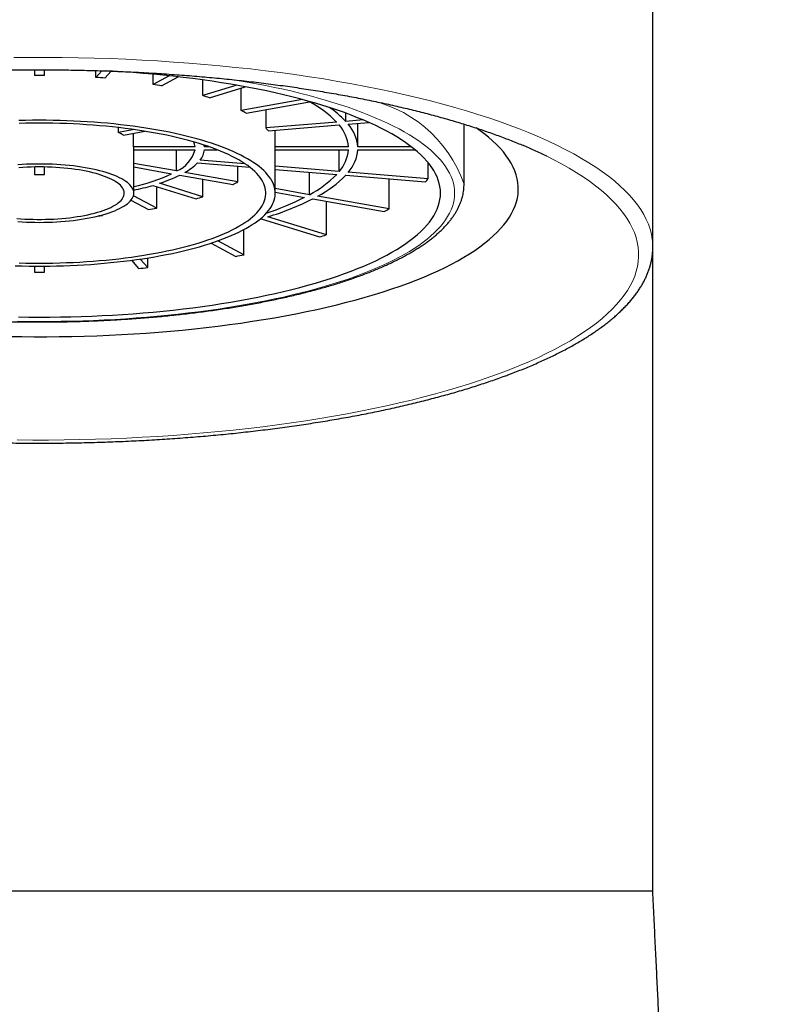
# Model space of a CAD drawing. Header units: millimetres. Extents: x 8 to 838, y 12 to 852.
# Tile 18 of 27: x 408 to 424, y 728 to 748. Entities that reach past the tile are written whole.
import ezdxf

# ---------------------------------------------------------------- set-up
doc = ezdxf.new("R2010")
doc.units = ezdxf.units.MM

msp = doc.modelspace()

# ---------------------------------------------------------------- linework, layer by layer
at = {"color": 7, "linetype": 'Continuous', "lineweight": 30}
for p, q in [((421.55, 743.583), (421.55, 749.575)), ((408.444, 747.338), (408.444, 747.22)), ((408.656, 747.22), (408.656, 747.338)), ((409.747, 747.176), (409.747, 747.321)), ((409.87, 747.317), (409.747, 747.176)), ((409.94, 747.16), (410.07, 747.309)), ((410.963, 747.029), (410.963, 747.243)), ((411.301, 747.21), (410.963, 747.029)), ((411.136, 746.998), (411.492, 747.189)), ((412.014, 746.79), (412.014, 747.123)), ((412.731, 747.011), (412.014, 746.79)), ((412.155, 746.746), (412.91, 746.979)), ((412.826, 746.476), (412.826, 746.953)), ((414.124, 746.708), (412.826, 746.476)), ((412.932, 746.419), (414.275, 746.659)), ((413.353, 746.105), (413.353, 746.494)), ((415.043, 746.245), (415.043, 746.419)), ((414.85, 746.229), (413.353, 746.105)), ((415.41, 746.275), (415.043, 746.245)), ((415.095, 746.185), (415.534, 746.222)), ((415.299, 745.706), (415.299, 746.202)), ((417.55, 744.915), (417.55, 746.186)), ((410.227, 746.012), (410.227, 746.114)), ((410.559, 746.072), (410.227, 746.012)), ((410.333, 745.956), (410.787, 746.037)), ((410.547, 745.706), (410.547, 745.994)), ((413.404, 746.045), (414.902, 746.169)), ((413.549, 745.706), (413.549, 746.057)), ((411.848, 745.706), (410.547, 745.706)), ((410.55, 744.724), (410.55, 745.675)), ((410.55, 745.645), (411.848, 745.645)), ((411.459, 745.194), (411.459, 745.645)), ((412.048, 745.706), (412.048, 745.74)), ((412.147, 745.706), (412.048, 745.706)), ((412.048, 745.645), (412.315, 745.645)), ((415.099, 745.706), (413.549, 745.706)), ((413.55, 744.724), (413.55, 745.675)), ((413.55, 745.645), (415.099, 745.645)), ((414.902, 745.182), (414.902, 745.645)), ((416.434, 745.706), (415.299, 745.706)), ((415.299, 745.645), (416.511, 745.645)), ((411.459, 745.194), (410.55, 745.356)), ((411.903, 745.366), (413.008, 745.274)), ((412.907, 745.347), (411.955, 745.426)), ((416.786, 745.026), (416.786, 745.374)), ((408.444, 745.28), (408.444, 745.12)), ((408.656, 745.12), (408.656, 745.28)), ((410.55, 745.281), (411.353, 745.137)), ((412.758, 744.962), (411.632, 745.163)), ((412.758, 744.962), (412.758, 745.295)), ((414.902, 745.182), (413.55, 745.293)), ((413.55, 745.229), (414.85, 745.122)), ((414.274, 744.692), (414.274, 745.17)), ((416.786, 745.026), (415.095, 745.166)), ((412.014, 744.649), (411.094, 744.933)), ((411.526, 745.107), (412.653, 744.906)), ((412.014, 744.649), (412.014, 745.02)), ((415.043, 745.106), (416.734, 744.966)), ((415.963, 744.39), (415.963, 745.03)), ((410.953, 744.889), (411.872, 744.605)), ((411.036, 744.407), (411.036, 744.864)), ((414.274, 744.692), (413.55, 744.821)), ((413.55, 744.746), (414.168, 744.635)), ((417.55, 744.913), (417.55, 744.915)), ((410.49, 744.575), (410.863, 744.376)), ((411.036, 744.407), (410.542, 744.671)), ((414.342, 744.604), (415.857, 744.334)), ((415.963, 744.39), (414.447, 744.661)), ((414.631, 743.84), (414.631, 744.553)), ((409.888, 744.251), (409.879, 744.263)), ((409.888, 744.251), (409.888, 744.265)), ((413.214, 744.168), (413.252, 744.179)), ((413.252, 744.179), (414.489, 743.796)), ((414.631, 743.84), (413.393, 744.223)), ((412.886, 743.416), (412.886, 743.955)), ((412.886, 743.416), (412.331, 743.713)), ((412.19, 743.665), (412.713, 743.385)), ((421.55, 743.555), (421.55, 743.61)), ((421.55, 729.936), (421.55, 743.583)), ((410.504, 743.302), (410.653, 743.131)), ((410.846, 743.147), (410.689, 743.328)), ((410.846, 743.147), (410.846, 743.352)), ((408.444, 743.18), (408.444, 743.049)), ((408.656, 743.049), (408.656, 743.18))]:
    msp.add_line(p, q, dxfattribs=at)
at = {"color": 8, "linetype": 'Continuous', "lineweight": 0, "flags": 128}
for points in [[(421.55, 743.61), (421.548, 743.645), (421.539, 743.75), (421.52, 743.855), (421.492, 743.96), (421.456, 744.065), (421.411, 744.169), (421.357, 744.273), (421.294, 744.376), (421.223, 744.479), (421.142, 744.581), (421.053, 744.683), (420.956, 744.783), (420.85, 744.883), (420.736, 744.982), (420.613, 745.081), (420.482, 745.178), (420.343, 745.274), (420.196, 745.368), (420.04, 745.462), (419.877, 745.554), (419.706, 745.645), (419.528, 745.735), (419.342, 745.823), (419.149, 745.909), (418.948, 745.994), (418.74, 746.078), (418.525, 746.159), (418.304, 746.239), (418.075, 746.317), (417.84, 746.393), (417.599, 746.467), (417.352, 746.54), (417.098, 746.61), (416.839, 746.678), (416.574, 746.744), (416.304, 746.808), (416.028, 746.869), (415.747, 746.929), (415.461, 746.986), (415.17, 747.04), (414.875, 747.093), (414.576, 747.143), (414.272, 747.19), (413.965, 747.235), (413.653, 747.278), (413.339, 747.318), (413.021, 747.355), (412.7, 747.39), (412.376, 747.422), (412.049, 747.452), (411.72, 747.479), (411.389, 747.503), (411.056, 747.525), (410.721, 747.544), (410.385, 747.56), (410.047, 747.574), (409.709, 747.584), (409.37, 747.592), (409.03, 747.598), (408.689, 747.6), (408.349, 747.6), (408.009, 747.597)], [(408.089, 742.009), (408.319, 742.006), (408.55, 742.005), (408.78, 742.006), (409.01, 742.009), (409.24, 742.013), (409.47, 742.02), (409.698, 742.028), (409.926, 742.039), (410.154, 742.051), (410.379, 742.065), (410.604, 742.08), (410.827, 742.098), (411.049, 742.117), (411.269, 742.138), (411.487, 742.161), (411.703, 742.186), (411.917, 742.212), (412.129, 742.24), (412.338, 742.27), (412.545, 742.301), (412.749, 742.335), (412.95, 742.369), (413.148, 742.406), (413.343, 742.444), (413.534, 742.483), (413.722, 742.524), (413.907, 742.567), (414.088, 742.611), (414.265, 742.657), (414.438, 742.704), (414.607, 742.752), (414.772, 742.802), (414.933, 742.853), (415.09, 742.905), (415.241, 742.958), (415.389, 743.013), (415.531, 743.069), (415.669, 743.126), (415.802, 743.184), (415.93, 743.243), (416.053, 743.304), (416.171, 743.365), (416.283, 743.427), (416.391, 743.49), (416.493, 743.554), (416.589, 743.618), (416.68, 743.684), (416.765, 743.75), (416.845, 743.817), (416.919, 743.884), (416.987, 743.952), (417.05, 744.021), (417.107, 744.09), (417.158, 744.159), (417.202, 744.229), (417.241, 744.299), (417.275, 744.369), (417.302, 744.44), (417.323, 744.511), (417.338, 744.582), (417.347, 744.653), (417.35, 744.724), (417.347, 744.796), (417.338, 744.867), (417.323, 744.938), (417.302, 745.009), (417.275, 745.079), (417.241, 745.15), (417.202, 745.22), (417.158, 745.29), (417.107, 745.359), (417.05, 745.428), (416.987, 745.497), (416.919, 745.565), (416.845, 745.632), (416.765, 745.699), (416.68, 745.765), (416.589, 745.83), (416.493, 745.895), (416.391, 745.959), (416.283, 746.022), (416.171, 746.084), (416.053, 746.145), (415.93, 746.205), (415.802, 746.265), (415.669, 746.323), (415.531, 746.38), (415.389, 746.436), (415.241, 746.491), (415.09, 746.544), (414.933, 746.596), (414.772, 746.647), (414.607, 746.697), (414.438, 746.745), (414.265, 746.792), (414.088, 746.838), (413.907, 746.882), (413.722, 746.924), (413.534, 746.966), (413.343, 747.005), (413.148, 747.043), (412.95, 747.079), (412.749, 747.114), (412.667, 747.128)], [(418.333, 740.916), (418.542, 740.996), (418.744, 741.078), (418.938, 741.161), (419.126, 741.246), (419.306, 741.332), (419.48, 741.42), (419.645, 741.509), (419.803, 741.599), (419.953, 741.691), (420.096, 741.784), (420.23, 741.878), (420.357, 741.973), (420.475, 742.069), (420.585, 742.166), (420.687, 742.263), (420.781, 742.362), (420.866, 742.461), (420.943, 742.561), (421.012, 742.662), (421.071, 742.763), (421.123, 742.864), (421.165, 742.966), (421.199, 743.069), (421.225, 743.171), (421.241, 743.274), (421.249, 743.376), (421.248, 743.479), (421.239, 743.582), (421.221, 743.684), (421.194, 743.787), (421.158, 743.889), (421.114, 743.991), (421.061, 744.092), (421, 744.193), (420.93, 744.294), (420.852, 744.393), (420.765, 744.493), (420.67, 744.591), (420.566, 744.689), (420.454, 744.785), (420.335, 744.881), (420.207, 744.976), (420.071, 745.07), (419.927, 745.162), (419.775, 745.254), (419.616, 745.344), (419.449, 745.433), (419.305, 745.505)], [(408.081, 739.497), (408.413, 739.494), (408.746, 739.494), (409.078, 739.497), (409.41, 739.503), (409.742, 739.511), (410.072, 739.522), (410.402, 739.536), (410.73, 739.552), (411.057, 739.571), (411.382, 739.593), (411.705, 739.617), (412.026, 739.644), (412.344, 739.673), (412.66, 739.705), (412.974, 739.74), (413.284, 739.777), (413.59, 739.816), (413.894, 739.858), (414.194, 739.903), (414.49, 739.95), (414.781, 739.999), (415.069, 740.05), (415.352, 740.104), (415.63, 740.16), (415.904, 740.219), (416.172, 740.279), (416.436, 740.342), (416.694, 740.407), (416.946, 740.474), (417.192, 740.543), (417.433, 740.614), (417.668, 740.687), (417.896, 740.761), (418.118, 740.838), (418.333, 740.916)]]:
    msp.add_lwpolyline(points, dxfattribs=at)
at = {"color": 7, "linetype": 'Continuous', "lineweight": 30, "flags": 128}
for points in [[(408.105, 742.101), (408.327, 742.099), (408.55, 742.098), (408.772, 742.099), (408.995, 742.101), (409.217, 742.106), (409.438, 742.112), (409.659, 742.12), (409.88, 742.13), (410.099, 742.142), (410.317, 742.155), (410.534, 742.17), (410.75, 742.187), (410.964, 742.206), (411.176, 742.226), (411.387, 742.248), (411.596, 742.272), (411.803, 742.298), (412.007, 742.325), (412.209, 742.354), (412.409, 742.384), (412.606, 742.416), (412.8, 742.45), (412.991, 742.485), (413.179, 742.522), (413.364, 742.56), (413.546, 742.599), (413.724, 742.641), (413.899, 742.683), (414.07, 742.727), (414.237, 742.772), (414.401, 742.819), (414.56, 742.867), (414.716, 742.916), (414.867, 742.967), (415.013, 743.019), (415.156, 743.071), (415.293, 743.125), (415.426, 743.181), (415.555, 743.237), (415.679, 743.294), (415.797, 743.352), (415.911, 743.411), (416.02, 743.471), (416.123, 743.532), (416.222, 743.594), (416.315, 743.656), (416.403, 743.719), (416.485, 743.783), (416.562, 743.848), (416.634, 743.913), (416.7, 743.978), (416.76, 744.045), (416.815, 744.111), (416.864, 744.178), (416.907, 744.246), (416.945, 744.314), (416.977, 744.382), (417.003, 744.45), (417.024, 744.518), (417.038, 744.587), (417.047, 744.656), (417.05, 744.724), (417.047, 744.793), (417.038, 744.862), (417.024, 744.931), (417.003, 744.999), (416.977, 745.067), (416.945, 745.135), (416.907, 745.203), (416.864, 745.271), (416.815, 745.338), (416.76, 745.404), (416.7, 745.47), (416.634, 745.536), (416.562, 745.601), (416.485, 745.666), (416.403, 745.73), (416.315, 745.793), (416.222, 745.855), (416.123, 745.917), (416.02, 745.978), (415.911, 746.038), (415.797, 746.097), (415.679, 746.155), (415.555, 746.212), (415.426, 746.268), (415.293, 746.323), (415.156, 746.377), (415.013, 746.43), (414.867, 746.482), (414.716, 746.532), (414.56, 746.582), (414.401, 746.63), (414.237, 746.676), (414.07, 746.722), (413.899, 746.766), (413.724, 746.808), (413.546, 746.849), (413.364, 746.889), (413.179, 746.927), (412.991, 746.964), (412.8, 746.999), (412.606, 747.033), (412.409, 747.065), (412.209, 747.095), (412.007, 747.124), (411.803, 747.151), (411.596, 747.177), (411.387, 747.2), (411.176, 747.223), (410.964, 747.243), (410.75, 747.262), (410.534, 747.279), (410.317, 747.294), (410.099, 747.307), (409.949, 747.315)], [(408.039, 743.187), (408.185, 743.183), (408.331, 743.181), (408.477, 743.18), (408.623, 743.18), (408.769, 743.181), (408.915, 743.183), (409.06, 743.187), (409.205, 743.193), (409.35, 743.199), (409.494, 743.207), (409.637, 743.216), (409.779, 743.227), (409.92, 743.239), (410.06, 743.252), (410.199, 743.266), (410.336, 743.281), (410.472, 743.298), (410.606, 743.316), (410.738, 743.335), (410.868, 743.356), (410.997, 743.377), (411.123, 743.4), (411.247, 743.424), (411.369, 743.448), (411.489, 743.474), (411.606, 743.502), (411.72, 743.53), (411.832, 743.559), (411.94, 743.589), (412.046, 743.62), (412.149, 743.652), (412.249, 743.685), (412.346, 743.719), (412.439, 743.754), (412.53, 743.789), (412.616, 743.825), (412.7, 743.863), (412.779, 743.9), (412.855, 743.939), (412.928, 743.978), (412.997, 744.018), (413.061, 744.058), (413.122, 744.099), (413.18, 744.141), (413.233, 744.183), (413.282, 744.226), (413.327, 744.268), (413.368, 744.312), (413.405, 744.356), (413.438, 744.4), (413.467, 744.444), (413.491, 744.488), (413.511, 744.533), (413.527, 744.578), (413.539, 744.623), (413.546, 744.668), (413.55, 744.713), (413.549, 744.758), (413.543, 744.803), (413.534, 744.848), (413.52, 744.893), (413.502, 744.938), (413.479, 744.983), (413.453, 745.027), (413.422, 745.071), (413.387, 745.115), (413.348, 745.159), (413.305, 745.202), (413.258, 745.245), (413.207, 745.287), (413.152, 745.329), (413.092, 745.37), (413.029, 745.411), (412.963, 745.451), (412.892, 745.49), (412.818, 745.529), (412.74, 745.568), (412.658, 745.605), (412.573, 745.642), (412.485, 745.678), (412.393, 745.713), (412.298, 745.747), (412.2, 745.78), (412.098, 745.813), (411.994, 745.845), (411.886, 745.875), (411.776, 745.905), (411.663, 745.933), (411.548, 745.961), (411.429, 745.988), (411.309, 746.013), (411.186, 746.037), (411.06, 746.061), (410.933, 746.083), (410.803, 746.104), (410.672, 746.123), (410.539, 746.142), (410.404, 746.159), (410.268, 746.175), (410.13, 746.19), (409.99, 746.204), (409.85, 746.216), (409.708, 746.227), (409.566, 746.237), (409.422, 746.246), (409.278, 746.253), (409.133, 746.259), (408.988, 746.264), (408.842, 746.267), (408.696, 746.269), (408.55, 746.27)], [(408.55, 746.27), (408.404, 746.269), (408.258, 746.267), (408.112, 746.264)], [(408.55, 746.208), (408.406, 746.207), (408.263, 746.205), (408.12, 746.202)], [(408.12, 743.247), (408.263, 743.244), (408.406, 743.242), (408.55, 743.241), (408.693, 743.242), (408.837, 743.244), (408.98, 743.247), (409.123, 743.252), (409.265, 743.258), (409.407, 743.265), (409.548, 743.274), (409.688, 743.283), (409.827, 743.295), (409.965, 743.307), (410.101, 743.321), (410.236, 743.336), (410.37, 743.352), (410.502, 743.369), (410.632, 743.388), (410.761, 743.408), (410.887, 743.429), (411.012, 743.451), (411.134, 743.474), (411.254, 743.499), (411.371, 743.524), (411.486, 743.551), (411.598, 743.579), (411.708, 743.607), (411.815, 743.637), (411.918, 743.668), (412.019, 743.699), (412.117, 743.732), (412.211, 743.765), (412.303, 743.8), (412.39, 743.835), (412.475, 743.871), (412.556, 743.907), (412.633, 743.945), (412.707, 743.983), (412.777, 744.022), (412.843, 744.061), (412.905, 744.101), (412.964, 744.141), (413.018, 744.183), (413.068, 744.224), (413.115, 744.266), (413.157, 744.308), (413.195, 744.351), (413.229, 744.394), (413.259, 744.438), (413.285, 744.481), (413.306, 744.525), (413.324, 744.569), (413.336, 744.614), (413.345, 744.658), (413.349, 744.702), (413.349, 744.747), (413.345, 744.791), (413.336, 744.835), (413.324, 744.879), (413.306, 744.924), (413.285, 744.967), (413.259, 745.011), (413.229, 745.054), (413.195, 745.098), (413.157, 745.14), (413.115, 745.183), (413.068, 745.225), (413.018, 745.266), (412.964, 745.307), (412.905, 745.348), (412.843, 745.388), (412.777, 745.427), (412.707, 745.466), (412.633, 745.504), (412.556, 745.542), (412.475, 745.578), (412.39, 745.614), (412.303, 745.649), (412.211, 745.684), (412.117, 745.717), (412.019, 745.749), (411.918, 745.781), (411.815, 745.812), (411.708, 745.841), (411.598, 745.87), (411.486, 745.898), (411.371, 745.924), (411.254, 745.95), (411.134, 745.974), (411.012, 745.998), (410.887, 746.02), (410.761, 746.041), (410.632, 746.061), (410.502, 746.079), (410.37, 746.097), (410.236, 746.113), (410.101, 746.128), (409.965, 746.142), (409.827, 746.154), (409.688, 746.165), (409.548, 746.175), (409.407, 746.184), (409.265, 746.191), (409.123, 746.197), (408.98, 746.202), (408.837, 746.205), (408.693, 746.207), (408.55, 746.208)], [(416.369, 742.819), (416.536, 742.883), (416.697, 742.948), (416.852, 743.014), (417.002, 743.082), (417.147, 743.151), (417.285, 743.221), (417.417, 743.292), (417.544, 743.365), (417.664, 743.438), (417.777, 743.512), (417.885, 743.587), (417.986, 743.663), (418.081, 743.74), (418.169, 743.817), (418.25, 743.896), (418.325, 743.974), (418.393, 744.054), (418.455, 744.134), (418.509, 744.214), (418.557, 744.295), (418.598, 744.376), (418.632, 744.457), (418.659, 744.539), (418.68, 744.621), (418.693, 744.703), (418.699, 744.785), (418.699, 744.867), (418.691, 744.949), (418.677, 745.031), (418.655, 745.113), (418.627, 745.195), (418.591, 745.276), (418.549, 745.357), (418.5, 745.438), (418.444, 745.518), (418.382, 745.598), (418.312, 745.677), (418.236, 745.756), (418.153, 745.834), (418.064, 745.911), (417.968, 745.988), (417.866, 746.064), (417.807, 746.105)], [(412.048, 745.706), (412.045, 745.734), (412.043, 745.742)], [(408.073, 744.188), (408.158, 744.182), (408.244, 744.176), (408.331, 744.172), (408.418, 744.17), (408.506, 744.168), (408.594, 744.168), (408.681, 744.17), (408.768, 744.172), (408.855, 744.176), (408.941, 744.182), (409.026, 744.188), (409.11, 744.196), (409.193, 744.205), (409.274, 744.215), (409.353, 744.227), (409.431, 744.239), (409.506, 744.253), (409.579, 744.268), (409.65, 744.284), (409.718, 744.301), (409.783, 744.319), (409.846, 744.338), (409.905, 744.358), (409.961, 744.379), (410.014, 744.401), (410.063, 744.423), (410.109, 744.446), (410.151, 744.47), (410.189, 744.494), (410.223, 744.519), (410.253, 744.545), (410.28, 744.571), (410.302, 744.597), (410.32, 744.623), (410.334, 744.65), (410.343, 744.677), (410.349, 744.704), (410.35, 744.731), (410.346, 744.758), (410.339, 744.785), (410.327, 744.812), (410.311, 744.839), (410.291, 744.865), (410.267, 744.891), (410.239, 744.917), (410.206, 744.942), (410.17, 744.967), (410.13, 744.991), (410.086, 745.014), (410.039, 745.037), (409.988, 745.059), (409.933, 745.08), (409.876, 745.101), (409.815, 745.12), (409.751, 745.139), (409.684, 745.156), (409.615, 745.173), (409.543, 745.188), (409.469, 745.203), (409.392, 745.216), (409.314, 745.228), (409.234, 745.239), (409.152, 745.249), (409.068, 745.257), (408.984, 745.264), (408.898, 745.27), (408.812, 745.275), (408.725, 745.278), (408.637, 745.28), (408.55, 745.281)], [(408.55, 745.342), (408.457, 745.342), (408.365, 745.34), (408.274, 745.337), (408.182, 745.332), (408.092, 745.326)], [(408.092, 744.123), (408.182, 744.117), (408.274, 744.112), (408.365, 744.109), (408.457, 744.107), (408.55, 744.106), (408.642, 744.107), (408.734, 744.109), (408.826, 744.112), (408.917, 744.117), (409.008, 744.123), (409.097, 744.13), (409.185, 744.138), (409.272, 744.148), (409.358, 744.159), (409.441, 744.171), (409.523, 744.185), (409.603, 744.199), (409.68, 744.215), (409.755, 744.231), (409.828, 744.249), (409.897, 744.268), (409.964, 744.287), (410.028, 744.308), (410.088, 744.33), (410.146, 744.352), (410.2, 744.375), (410.25, 744.399), (410.297, 744.424), (410.34, 744.449), (410.379, 744.475), (410.415, 744.501), (410.446, 744.528), (410.473, 744.555), (410.497, 744.583), (410.516, 744.611), (410.531, 744.639), (410.541, 744.667), (410.548, 744.696), (410.55, 744.724), (410.548, 744.753), (410.541, 744.781), (410.531, 744.81), (410.516, 744.838), (410.497, 744.866), (410.473, 744.894), (410.446, 744.921), (410.415, 744.948), (410.379, 744.974), (410.34, 745), (410.297, 745.025), (410.25, 745.05), (410.2, 745.074), (410.146, 745.097), (410.088, 745.119), (410.028, 745.141), (409.964, 745.161), (409.897, 745.181), (409.828, 745.2), (409.755, 745.218), (409.68, 745.234), (409.603, 745.25), (409.523, 745.264), (409.441, 745.278), (409.358, 745.29), (409.272, 745.301), (409.185, 745.31), (409.097, 745.319), (409.008, 745.326), (408.917, 745.332), (408.826, 745.337), (408.734, 745.34), (408.642, 745.342), (408.55, 745.342)], [(408.55, 745.281), (408.462, 745.28), (408.375, 745.278), (408.288, 745.275), (408.201, 745.27), (408.116, 745.264)], [(407.91, 741.688), (408.175, 741.684), (408.441, 741.682), (408.707, 741.682), (408.972, 741.685), (409.237, 741.689), (409.502, 741.696), (409.767, 741.705), (410.03, 741.716), (410.292, 741.729), (410.553, 741.744), (410.813, 741.761), (411.071, 741.78), (411.328, 741.802), (411.582, 741.825), (411.835, 741.851), (412.085, 741.879), (412.333, 741.908), (412.578, 741.94), (412.821, 741.973), (413.06, 742.009), (413.297, 742.046), (413.53, 742.086), (413.76, 742.127), (413.986, 742.17), (414.209, 742.215), (414.427, 742.261), (414.642, 742.31), (414.852, 742.36), (415.058, 742.412), (415.26, 742.465), (415.457, 742.52), (415.649, 742.577), (415.837, 742.635), (416.019, 742.695), (416.197, 742.756), (416.369, 742.819)]]:
    msp.add_lwpolyline(points, dxfattribs=at)
at = {"color": 7, "linetype": 'Continuous', "lineweight": 30}
for centre, radius, start, end in [((408.55, 731.042), 16.178, 89.6237, 90.3731), ((408.628, 732.488), 14.731, 84.8897, 85.6436), ((409.115, 736.171), 11.014, 79.4266, 80.3419), ((410.148, 740.502), 6.558, 72.1814, 73.4745), ((413.195, 744.614), 2.312, 44.3035, 62.174), ((411.487, 743.848), 2.95, 60.6725, 63.0032), ((413.587, 744.87), 2.003, 43.3603, 56.4755), ((414.472, 745.637), 0.83, 4.7935, 41.358), ((409.724, 744.946), 1.178, 58.9127, 64.7479), ((412.625, 745.422), 0.998, 38.6597, 43.1976), ((414.297, 745.638), 0.805, 4.8632, 41.2884), ((411.501, 745.67), 0.349, 5.935, 23.5942), ((410.357, 745.675), 0.193, 0.0215, 9.2348), ((411.198, 745.813), 0.672, 292.8611, 345.4656), ((411.626, 745.695), 0.426, 320.6918, 353.1567), ((413.072, 745.675), 0.478, 0.0014, 3.7059), ((414.303, 745.71), 0.798, 318.5529, 355.2955), ((414.479, 745.711), 0.823, 318.4821, 355.3664), ((415.081, 736.9), 9.586, 63.8553, 67.1254), ((411.04, 746.238), 1.227, 298.8535, 314.7135), ((409.729, 748.595), 3.82, 282.4006, 295.1517), ((408.55, 750.939), 5.82, 268.9628, 271.0461), ((410.121, 747.979), 3.198, 287.7249, 296.0729), ((411.369, 747.432), 2.834, 296.9386, 299.3653), ((413.212, 746.715), 2.285, 297.7095, 315.8022), ((413.354, 746.747), 2.355, 297.6719, 315.8379), ((415.478, 746.107), 1.696, 317.7368, 320.406), ((409.339, 750.46), 5.8, 282.0467, 286.1539), ((410.084, 750.642), 6.296, 286.4985, 287.8456), ((411.555, 749.824), 5.809, 288.0861, 296.7339), ((411.588, 750.078), 6.127, 287.13, 296.7031), ((409.092, 754.8), 10.573, 279.6391, 280.5925), ((413.543, 748.786), 5.018, 297.4691, 298.8394), ((408.635, 758.217), 14.022, 274.7989, 275.1276), ((411.268, 754.471), 11.15, 286.7917, 287.5523), ((409.511, 761.835), 18.725, 279.8466, 280.3849), ((408.683, 768.097), 25.044, 274.5116, 274.9551), ((408.55, 770.554), 27.505, 269.7806, 270.2213)]:
    msp.add_arc(centre, radius, start, end, dxfattribs=at)
at = {"color": 8, "linetype": 'Continuous', "lineweight": 0}
msp.add_arc((414.966, 744.024), 2.733, 19.0294, 81.2185, dxfattribs=at)
at = {"color": 7, "linetype": 'Continuous', "lineweight": 30}
for points, knots in [([(398.21, 745.697), (398.211, 745.697), (398.253, 745.716), (398.339, 745.752), (398.469, 745.806), (398.602, 745.858), (398.739, 745.911), (398.879, 745.962), (399.021, 746.013), (399.167, 746.063), (399.315, 746.112), (399.467, 746.161), (399.621, 746.209), (399.778, 746.256), (399.937, 746.302), (400.1, 746.347), (400.265, 746.392), (400.432, 746.435), (400.602, 746.478), (400.775, 746.52), (400.949, 746.561), (401.127, 746.601), (401.306, 746.64), (401.488, 746.678), (401.672, 746.715), (401.858, 746.752), (402.046, 746.787), (402.236, 746.821), (402.428, 746.854), (402.622, 746.886), (402.818, 746.918), (403.015, 746.948), (403.215, 746.977), (403.415, 747.005), (403.618, 747.032), (403.822, 747.058), (404.027, 747.082), (404.234, 747.106), (404.442, 747.128), (404.652, 747.15), (404.862, 747.17), (405.074, 747.189), (405.287, 747.207), (405.5, 747.224), (405.715, 747.24), (405.931, 747.255), (406.147, 747.268), (406.364, 747.28), (406.582, 747.292), (406.8, 747.301), (407.019, 747.31), (407.239, 747.318), (407.459, 747.324), (407.679, 747.33), (407.899, 747.334), (408.12, 747.337), (408.341, 747.338), (408.561, 747.339), (408.782, 747.338), (409.003, 747.336), (409.224, 747.333), (409.444, 747.329), (409.664, 747.324), (409.884, 747.317), (410.103, 747.309), (410.322, 747.3), (410.541, 747.29), (410.758, 747.279), (410.975, 747.267), (411.192, 747.253), (411.407, 747.238), (411.622, 747.223), (411.836, 747.206), (412.048, 747.187), (412.26, 747.168), (412.47, 747.148), (412.68, 747.126), (412.888, 747.103), (413.094, 747.08), (413.3, 747.055), (413.503, 747.029), (413.706, 747.002), (413.906, 746.974), (414.106, 746.945), (414.303, 746.914), (414.498, 746.883), (414.692, 746.851), (414.884, 746.817), (415.074, 746.783), (415.262, 746.748), (415.448, 746.711), (415.632, 746.674), (415.813, 746.636), (415.992, 746.597), (416.169, 746.556), (416.344, 746.515), (416.516, 746.473), (416.686, 746.43), (416.853, 746.387), (417.018, 746.342), (417.18, 746.297), (417.34, 746.25), (417.496, 746.203), (417.65, 746.155), (417.801, 746.107), (417.95, 746.057), (418.095, 746.007), (418.237, 745.956), (418.377, 745.905), (418.513, 745.852), (418.646, 745.799), (418.745, 745.759), (418.798, 745.736), (418.81, 745.731)], [0, 0, 0, 0, 0.000129, 0.009214, 0.018303, 0.027397, 0.036496, 0.045599, 0.054706, 0.063817, 0.072931, 0.082049, 0.091171, 0.100295, 0.109423, 0.118553, 0.127686, 0.136822, 0.14596, 0.155101, 0.164243, 0.173388, 0.182535, 0.191683, 0.200833, 0.209985, 0.219139, 0.228294, 0.23745, 0.246608, 0.255766, 0.264927, 0.274088, 0.28325, 0.292413, 0.301577, 0.310742, 0.319908, 0.329075, 0.338242, 0.34741, 0.356579, 0.365748, 0.374918, 0.384088, 0.393259, 0.40243, 0.411601, 0.420773, 0.429945, 0.439118, 0.448291, 0.457464, 0.466637, 0.47581, 0.484983, 0.494157, 0.50333, 0.512504, 0.521677, 0.530851, 0.540024, 0.549197, 0.558371, 0.567543, 0.576716, 0.585889, 0.595061, 0.604233, 0.613404, 0.622576, 0.631746, 0.640917, 0.650087, 0.659256, 0.668425, 0.677593, 0.68676, 0.695927, 0.705093, 0.714258, 0.723422, 0.732586, 0.741748, 0.75091, 0.76007, 0.769229, 0.778387, 0.787544, 0.796699, 0.805853, 0.815005, 0.824156, 0.833305, 0.842452, 0.851597, 0.860741, 0.869882, 0.879021, 0.888157, 0.897291, 0.906422, 0.915551, 0.924677, 0.933799, 0.942918, 0.952034, 0.961146, 0.970255, 0.979359, 0.98846, 0.997555, 1, 1, 1, 1]), ([(399.55, 744.915), (399.55, 744.905), (399.55, 744.874), (399.553, 744.822), (399.561, 744.759), (399.572, 744.696), (399.587, 744.634), (399.606, 744.571), (399.629, 744.509), (399.656, 744.446), (399.687, 744.384), (399.721, 744.322), (399.76, 744.26), (399.803, 744.199), (399.849, 744.138), (399.9, 744.077), (399.955, 744.017), (400.013, 743.957), (400.075, 743.898), (400.141, 743.84), (400.211, 743.782), (400.284, 743.725), (400.361, 743.669), (400.442, 743.613), (400.526, 743.558), (400.613, 743.504), (400.704, 743.451), (400.797, 743.398), (400.895, 743.346), (400.995, 743.296), (401.098, 743.246), (401.205, 743.196), (401.314, 743.148), (401.427, 743.1), (401.543, 743.054), (401.661, 743.008), (401.782, 742.963), (401.906, 742.919), (402.033, 742.876), (402.163, 742.833), (402.295, 742.792), (402.43, 742.752), (402.567, 742.712), (402.707, 742.674), (402.85, 742.636), (402.994, 742.599), (403.141, 742.564), (403.291, 742.529), (403.442, 742.495), (403.596, 742.463), (403.752, 742.431), (403.91, 742.4), (404.069, 742.371), (404.231, 742.342), (404.394, 742.315), (404.559, 742.288), (404.726, 742.263), (404.895, 742.239), (405.065, 742.216), (405.236, 742.194), (405.409, 742.173), (405.583, 742.153), (405.759, 742.134), (405.935, 742.117), (406.113, 742.101), (406.292, 742.085), (406.472, 742.071), (406.652, 742.059), (406.834, 742.047), (407.016, 742.036), (407.199, 742.027), (407.382, 742.019), (407.566, 742.012), (407.75, 742.006), (407.935, 742.002), (408.12, 741.998), (408.305, 741.996), (408.49, 741.995), (408.675, 741.995), (408.86, 741.997), (409.045, 741.999), (409.23, 742.003), (409.414, 742.008), (409.599, 742.014), (409.782, 742.022), (409.965, 742.03), (410.148, 742.04), (410.33, 742.051), (410.511, 742.063), (410.691, 742.076), (410.871, 742.091), (411.049, 742.106), (411.226, 742.123), (411.403, 742.141), (411.578, 742.16), (411.751, 742.18), (411.924, 742.201), (412.095, 742.224), (412.264, 742.247), (412.432, 742.272), (412.598, 742.297), (412.763, 742.324), (412.925, 742.352), (413.086, 742.381), (413.245, 742.411), (413.402, 742.442), (413.557, 742.474), (413.71, 742.507), (413.861, 742.541), (414.009, 742.576), (414.155, 742.612), (414.299, 742.649), (414.441, 742.687), (414.58, 742.726), (414.716, 742.765), (414.85, 742.806), (414.981, 742.848), (415.11, 742.89), (415.236, 742.934), (415.359, 742.978), (415.479, 743.023), (415.596, 743.069), (415.711, 743.116), (415.822, 743.164), (415.93, 743.213), (416.036, 743.262), (416.138, 743.312), (416.237, 743.363), (416.333, 743.415), (416.426, 743.468), (416.515, 743.521), (416.601, 743.576), (416.684, 743.631), (416.764, 743.687), (416.839, 743.743), (416.912, 743.801), (416.981, 743.859), (417.046, 743.918), (417.107, 743.978), (417.165, 744.038), (417.219, 744.099), (417.268, 744.161), (417.314, 744.223), (417.356, 744.286), (417.394, 744.349), (417.427, 744.412), (417.457, 744.476), (417.482, 744.54), (417.504, 744.603), (417.521, 744.667), (417.534, 744.731), (417.543, 744.794), (417.549, 744.855), (417.549, 744.894), (417.55, 744.912)], [0, 0, 0, 0, 0.002821, 0.00888, 0.014941, 0.021019, 0.027126, 0.033271, 0.039465, 0.045715, 0.052026, 0.0584, 0.064838, 0.071336, 0.07789, 0.084494, 0.091142, 0.097824, 0.104535, 0.111266, 0.118013, 0.124769, 0.13153, 0.138294, 0.145055, 0.151814, 0.158567, 0.165315, 0.172057, 0.178793, 0.185522, 0.192245, 0.198962, 0.205672, 0.212376, 0.219075, 0.225768, 0.232456, 0.239139, 0.245818, 0.252492, 0.259163, 0.265829, 0.272492, 0.279152, 0.285809, 0.292462, 0.299113, 0.305762, 0.312408, 0.319051, 0.325693, 0.332333, 0.338971, 0.345607, 0.352242, 0.358875, 0.365507, 0.372138, 0.378767, 0.385395, 0.392023, 0.398649, 0.405275, 0.411899, 0.418523, 0.425147, 0.43177, 0.438392, 0.445013, 0.451635, 0.458256, 0.464876, 0.471497, 0.478117, 0.484737, 0.491356, 0.497976, 0.504596, 0.511215, 0.517835, 0.524455, 0.531075, 0.537695, 0.544315, 0.550936, 0.557557, 0.564178, 0.5708, 0.577422, 0.584045, 0.590668, 0.597292, 0.603917, 0.610543, 0.617169, 0.623797, 0.630425, 0.637055, 0.643685, 0.650317, 0.656951, 0.663585, 0.670222, 0.67686, 0.6835, 0.690141, 0.696785, 0.703431, 0.710079, 0.71673, 0.723384, 0.73004, 0.7367, 0.743362, 0.750029, 0.756699, 0.763373, 0.770051, 0.776734, 0.783421, 0.790114, 0.796812, 0.803516, 0.810225, 0.816941, 0.823664, 0.830393, 0.837128, 0.843871, 0.85062, 0.857375, 0.864136, 0.870901, 0.877669, 0.884439, 0.891206, 0.897966, 0.904716, 0.911449, 0.918159, 0.924838, 0.931479, 0.938073, 0.944614, 0.951095, 0.957512, 0.963864, 0.970152, 0.976378, 0.982551, 0.988678, 0.99477, 1, 1, 1, 1]), ([(395.551, 743.551), (395.551, 743.534), (395.552, 743.492), (395.558, 743.426), (395.568, 743.352), (395.582, 743.278), (395.6, 743.205), (395.621, 743.131), (395.647, 743.058), (395.676, 742.985), (395.71, 742.912), (395.747, 742.839), (395.788, 742.766), (395.833, 742.694), (395.882, 742.621), (395.935, 742.549), (395.992, 742.478), (396.053, 742.407), (396.118, 742.336), (396.186, 742.266), (396.258, 742.196), (396.334, 742.127), (396.414, 742.059), (396.497, 741.991), (396.584, 741.924), (396.675, 741.857), (396.769, 741.791), (396.866, 741.726), (396.967, 741.662), (397.071, 741.598), (397.179, 741.535), (397.29, 741.472), (397.404, 741.411), (397.522, 741.35), (397.642, 741.29), (397.766, 741.23), (397.893, 741.172), (398.023, 741.114), (398.156, 741.057), (398.292, 741.001), (398.431, 740.945), (398.573, 740.891), (398.718, 740.837), (398.866, 740.784), (399.017, 740.732), (399.17, 740.681), (399.326, 740.631), (399.485, 740.581), (399.646, 740.533), (399.81, 740.485), (399.976, 740.438), (400.145, 740.393), (400.317, 740.348), (400.491, 740.304), (400.667, 740.261), (400.845, 740.219), (401.026, 740.178), (401.209, 740.138), (401.394, 740.099), (401.581, 740.061), (401.771, 740.024), (401.962, 739.988), (402.155, 739.953), (402.35, 739.92), (402.547, 739.887), (402.745, 739.855), (402.946, 739.825), (403.148, 739.795), (403.351, 739.767), (403.556, 739.739), (403.763, 739.713), (403.971, 739.688), (404.18, 739.664), (404.39, 739.641), (404.602, 739.619), (404.815, 739.599), (405.029, 739.579), (405.244, 739.561), (405.46, 739.544), (405.677, 739.528), (405.895, 739.513), (406.113, 739.499), (406.333, 739.487), (406.553, 739.476), (406.773, 739.466), (406.994, 739.457), (407.216, 739.449), (407.438, 739.442), (407.66, 739.437), (407.882, 739.433), (408.105, 739.43), (408.328, 739.428), (408.551, 739.428), (408.773, 739.428), (408.996, 739.43), (409.219, 739.433), (409.441, 739.437), (409.664, 739.442), (409.885, 739.449), (410.107, 739.457), (410.328, 739.466), (410.548, 739.476), (410.768, 739.487), (410.988, 739.5), (411.206, 739.513), (411.424, 739.528), (411.641, 739.544), (411.857, 739.561), (412.072, 739.579), (412.286, 739.599), (412.499, 739.619), (412.71, 739.641), (412.921, 739.664), (413.13, 739.688), (413.338, 739.713), (413.545, 739.739), (413.75, 739.767), (413.953, 739.795), (414.155, 739.825), (414.355, 739.855), (414.554, 739.887), (414.751, 739.92), (414.945, 739.954), (415.139, 739.988), (415.33, 740.024), (415.519, 740.061), (415.706, 740.099), (415.891, 740.138), (416.074, 740.178), (416.255, 740.219), (416.433, 740.261), (416.609, 740.304), (416.783, 740.348), (416.954, 740.393), (417.123, 740.438), (417.29, 740.485), (417.454, 740.533), (417.615, 740.581), (417.774, 740.631), (417.93, 740.681), (418.083, 740.732), (418.233, 740.784), (418.366, 740.831), (418.447, 740.861), (418.48, 740.874)], [0, 0, 0, 0, 0.004641, 0.01128, 0.017927, 0.024589, 0.031274, 0.037988, 0.044736, 0.051522, 0.05835, 0.065221, 0.072134, 0.079088, 0.086082, 0.093111, 0.100173, 0.107262, 0.114376, 0.121509, 0.128658, 0.135819, 0.14299, 0.150167, 0.157347, 0.16453, 0.171713, 0.178896, 0.186076, 0.193253, 0.200427, 0.207598, 0.214764, 0.221927, 0.229086, 0.236241, 0.243392, 0.250538, 0.257682, 0.264821, 0.271957, 0.279089, 0.286218, 0.293344, 0.300467, 0.307588, 0.314705, 0.32182, 0.328933, 0.336043, 0.343151, 0.350257, 0.357361, 0.364463, 0.371563, 0.378662, 0.385759, 0.392855, 0.399949, 0.407042, 0.414134, 0.421224, 0.428313, 0.435402, 0.442489, 0.449575, 0.456661, 0.463745, 0.470829, 0.477912, 0.484994, 0.492076, 0.499157, 0.506238, 0.513318, 0.520397, 0.527476, 0.534555, 0.541633, 0.548711, 0.555788, 0.562865, 0.569942, 0.577018, 0.584095, 0.591171, 0.598247, 0.605323, 0.612398, 0.619474, 0.626549, 0.633625, 0.6407, 0.647775, 0.654851, 0.661926, 0.669002, 0.676077, 0.683153, 0.690229, 0.697304, 0.704381, 0.711457, 0.718533, 0.72561, 0.732687, 0.739764, 0.746842, 0.75392, 0.760999, 0.768077, 0.775157, 0.782237, 0.789317, 0.796398, 0.803479, 0.810562, 0.817644, 0.824728, 0.831812, 0.838898, 0.845984, 0.853071, 0.860159, 0.867247, 0.874338, 0.881429, 0.888521, 0.895615, 0.90271, 0.909807, 0.916905, 0.924004, 0.931106, 0.938209, 0.945314, 0.952421, 0.959531, 0.966642, 0.973756, 0.980872, 0.987991, 0.995113, 1, 1, 1, 1]), ([(418.48, 740.874), (418.505, 740.883), (418.578, 740.911), (418.697, 740.957), (418.836, 741.012), (418.971, 741.068), (419.103, 741.126), (419.233, 741.184), (419.359, 741.242), (419.482, 741.302), (419.602, 741.362), (419.718, 741.423), (419.832, 741.485), (419.942, 741.547), (420.049, 741.61), (420.153, 741.674), (420.253, 741.739), (420.35, 741.804), (420.443, 741.87), (420.533, 741.937), (420.619, 742.004), (420.702, 742.073), (420.781, 742.141), (420.856, 742.211), (420.928, 742.281), (420.996, 742.351), (421.06, 742.422), (421.121, 742.494), (421.177, 742.566), (421.23, 742.639), (421.278, 742.712), (421.323, 742.785), (421.364, 742.859), (421.4, 742.933), (421.433, 743.007), (421.461, 743.081), (421.486, 743.155), (421.506, 743.23), (421.523, 743.304), (421.536, 743.378), (421.544, 743.452), (421.549, 743.51), (421.549, 743.543), (421.549, 743.551)], [0, 0, 0, 0, 0.013268, 0.038607, 0.063954, 0.089313, 0.114685, 0.14007, 0.165468, 0.19088, 0.216307, 0.241748, 0.267204, 0.292674, 0.318159, 0.343658, 0.36917, 0.394694, 0.420227, 0.445767, 0.471312, 0.496854, 0.522388, 0.547908, 0.573403, 0.598864, 0.624279, 0.649635, 0.674918, 0.700112, 0.725202, 0.750172, 0.775011, 0.799705, 0.824248, 0.848636, 0.872871, 0.896959, 0.920911, 0.944744, 0.968479, 0.99214, 1, 1, 1, 1]), ([(421.55, 729.936), (421.548, 729.936), (421.545, 729.936), (421.52, 729.936), (421.48, 729.936), (421.424, 729.936), (421.352, 729.936), (421.264, 729.936), (421.163, 729.936), (421.051, 729.936), (420.929, 729.936), (420.794, 729.936), (420.647, 729.936), (420.487, 729.936), (420.315, 729.936), (420.13, 729.936), (419.933, 729.936), (419.725, 729.936), (419.505, 729.936), (419.273, 729.936), (419.035, 729.936), (418.791, 729.936), (418.543, 729.936), (418.285, 729.936), (418.019, 729.936), (417.729, 729.936), (417.415, 729.936), (417.075, 729.936), (416.724, 729.936), (416.363, 729.936), (415.993, 729.936), (415.613, 729.936), (415.236, 729.936), (414.861, 729.936), (414.492, 729.936), (414.115, 729.936), (413.734, 729.936), (413.346, 729.936), (412.954, 729.936), (412.557, 729.936), (412.156, 729.936), (411.752, 729.936), (411.344, 729.936), (410.933, 729.936), (410.527, 729.936), (410.128, 729.936), (409.734, 729.936), (409.34, 729.936), (408.945, 729.936), (408.529, 729.936), (408.092, 729.936), (407.636, 729.936), (407.18, 729.936), (406.726, 729.936), (406.274, 729.936), (405.825, 729.936), (405.392, 729.936), (404.975, 729.936), (404.573, 729.936), (404.176, 729.936), (403.784, 729.936), (403.396, 729.936), (403.014, 729.936), (402.637, 729.936), (402.267, 729.936), (401.903, 729.936), (401.546, 729.936), (401.196, 729.936), (400.861, 729.936), (400.54, 729.936), (400.232, 729.936), (399.932, 729.936), (399.64, 729.936), (399.341, 729.936), (399.038, 729.936), (398.732, 729.936), (398.438, 729.936), (398.157, 729.936), (397.888, 729.936), (397.633, 729.936), (397.398, 729.936), (397.182, 729.936), (396.985, 729.936), (396.799, 729.936), (396.626, 729.936), (396.465, 729.936), (396.316, 729.936), (396.181, 729.936), (396.058, 729.936), (395.948, 729.936), (395.851, 729.936), (395.768, 729.936), (395.699, 729.936), (395.644, 729.936), (395.602, 729.936), (395.572, 729.936), (395.553, 729.936), (395.551, 729.936), (395.55, 729.936)], [0, 0, 0, 0, 0.0112, 0.0224, 0.0336, 0.0448, 0.056, 0.0672, 0.078399, 0.088666, 0.098933, 0.1092, 0.119466, 0.129733, 0.14, 0.150266, 0.160533, 0.1708, 0.181066, 0.191333, 0.2016, 0.21128, 0.22096, 0.23064, 0.24032, 0.25, 0.2612, 0.2724, 0.2836, 0.2948, 0.306, 0.3172, 0.328399, 0.338666, 0.348933, 0.3592, 0.369466, 0.379733, 0.39, 0.400266, 0.410533, 0.4208, 0.431066, 0.441333, 0.4516, 0.46128, 0.47096, 0.48064, 0.49032, 0.5, 0.5112, 0.5224, 0.5336, 0.5448, 0.556, 0.5672, 0.578399, 0.588666, 0.598933, 0.6092, 0.619466, 0.629733, 0.64, 0.650266, 0.660533, 0.6708, 0.681066, 0.691333, 0.7016, 0.71128, 0.72096, 0.73064, 0.74032, 0.75, 0.7612, 0.7724, 0.7836, 0.7948, 0.806, 0.8172, 0.828399, 0.838666, 0.848933, 0.8592, 0.869466, 0.879733, 0.89, 0.900266, 0.910533, 0.9208, 0.931066, 0.941333, 0.9516, 0.96128, 0.97096, 0.98064, 0.99032, 1, 1, 1, 1]), ([(424.145, 685.818), (424.133, 685.997), (424.108, 686.35), (424.072, 686.875), (424.036, 687.389), (424.001, 687.893), (423.967, 688.387), (423.931, 688.899), (423.895, 689.428), (423.857, 689.975), (423.82, 690.51), (423.782, 691.066), (423.743, 691.642), (423.702, 692.238), (423.662, 692.82), (423.624, 693.39), (423.586, 693.948), (423.547, 694.53), (423.506, 695.135), (423.464, 695.763), (423.424, 696.377), (423.384, 696.979), (423.345, 697.566), (423.308, 698.138), (423.271, 698.697), (423.235, 699.248), (423.197, 699.842), (423.156, 700.48), (423.112, 701.16), (423.07, 701.83), (423.028, 702.49), (422.988, 703.141), (422.948, 703.786), (422.904, 704.503), (422.855, 705.293), (422.803, 706.155), (422.752, 707.013), (422.703, 707.847), (422.655, 708.66), (422.609, 709.453), (422.563, 710.251), (422.518, 711.054), (422.472, 711.865), (422.426, 712.686), (422.386, 713.43), (422.349, 714.097), (422.317, 714.685), (422.285, 715.282), (422.253, 715.887), (422.22, 716.503), (422.187, 717.13), (422.154, 717.768), (422.121, 718.396), (422.089, 719.014), (422.058, 719.621), (422.026, 720.242), (421.994, 720.876), (421.964, 721.477), (421.935, 722.044), (421.909, 722.575), (421.882, 723.117), (421.854, 723.671), (421.826, 724.236), (421.798, 724.815), (421.769, 725.406), (421.739, 726.012), (421.709, 726.633), (421.68, 727.223), (421.653, 727.78), (421.628, 728.303), (421.602, 728.837), (421.576, 729.382), (421.559, 729.75), (421.55, 729.936)], [0, 0, 0, 0, 0.01216, 0.024063, 0.035719, 0.047139, 0.058331, 0.069307, 0.081974, 0.094366, 0.106494, 0.118371, 0.1322, 0.145708, 0.158913, 0.171832, 0.18448, 0.196872, 0.211424, 0.225651, 0.239574, 0.253214, 0.266589, 0.279485, 0.292159, 0.304628, 0.316906, 0.332589, 0.348003, 0.363175, 0.378134, 0.392903, 0.407507, 0.421971, 0.44167, 0.461204, 0.480628, 0.499997, 0.517924, 0.535895, 0.553953, 0.572141, 0.590507, 0.609095, 0.627956, 0.641106, 0.654427, 0.667936, 0.681651, 0.695593, 0.709782, 0.72424, 0.73899, 0.752474, 0.76623, 0.780278, 0.794639, 0.809335, 0.821132, 0.833163, 0.845439, 0.857975, 0.870784, 0.883882, 0.897284, 0.911007, 0.925068, 0.939488, 0.951081, 0.962918, 0.975009, 0.987366, 1, 1, 1, 1])]:
    msp.add_open_spline(points, degree=3, knots=knots, dxfattribs=at)

doc.saveas('drawing.dxf')
